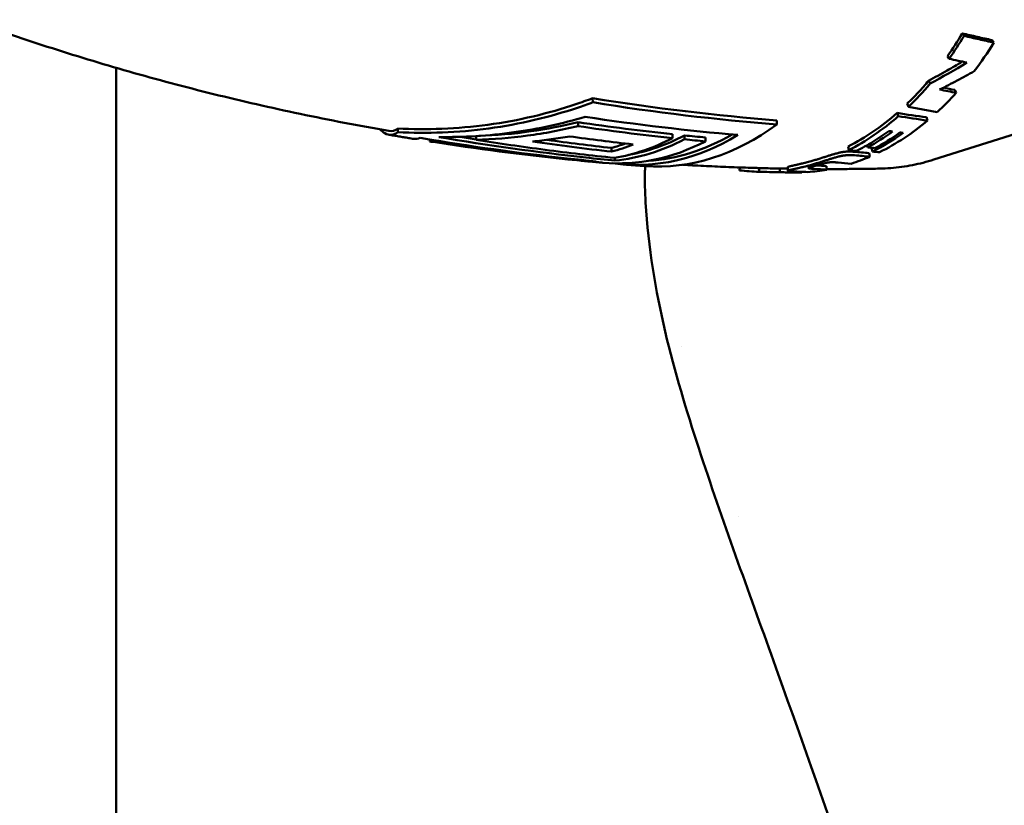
# Model space of a CAD drawing. Header units: millimetres. Extents: x 0 to 4686, y -120 to 1682.
# Tile 206 of 213: x 1299 to 1326, y 1349 to 1371. Entities that reach past the tile are written whole.
import ezdxf

# ---------------------------------------------------------------- set-up
doc = ezdxf.new("R2010")
doc.units = ezdxf.units.MM
doc.header["$LTSCALE"] = 2
doc.layers.add('Sichtbar (ISO)', color=7, linetype='Continuous', lineweight=50)

msp = doc.modelspace()

# ---------------------------------------------------------------- linework, layer by layer
at = {"layer": 'Sichtbar (ISO)'}
for p, q in [((1325.6022, 1369.974), (1325.6506, 1369.9061)), ((1324.3951, 1369.5426), (1324.44, 1369.4706)), ((1301.8599, 1327.9221), (1301.8599, 1369.222)), ((1324.5899, 1368.6249), (1324.6289, 1368.5447)), ((1314.7735, 1368.2878), (1314.7722, 1368.3996)), ((1323.3013, 1368.252), (1323.336, 1368.1681)), ((1323.0264, 1367.9992), (1323.0587, 1367.913)), ((1314.3777, 1367.6429), (1314.3766, 1367.7485)), ((1319.7667, 1367.6888), (1319.7655, 1367.799)), ((1323.8212, 1367.882), (1323.8531, 1367.7949)), ((1309.4948, 1367.4788), (1309.4937, 1367.5795)), ((1311.6143, 1367.2735), (1311.6132, 1367.3719)), ((1316.9411, 1367.3184), (1316.9399, 1367.4235)), ((1317.2616, 1367.2853), (1317.2604, 1367.3903)), ((1326.5755, 1367.5379), (1324.0241, 1366.7345)), ((1310.3607, 1367.2282), (1310.3601, 1367.2797)), ((1310.4922, 1367.2234), (1310.4918, 1367.258)), ((1317.8301, 1367.2307), (1317.8289, 1367.3356)), ((1322.2146, 1367.1278), (1322.2287, 1367.0668)), ((1315.2874, 1366.9509), (1315.2863, 1367.0522)), ((1321.6954, 1367.088), (1321.7154, 1366.9934)), ((1322.2688, 1366.9108), (1322.2864, 1366.8147)), ((1322.3364, 1367.0493), (1322.3566, 1366.9544)), ((1314.2693, 1366.7284), (1314.2691, 1366.7476)), ((1315.3786, 1366.7101), (1315.3777, 1366.7849)), ((1321.1166, 1366.5621), (1321.1237, 1366.4628)), ((1318.7616, 1366.5231), (1318.756, 1366.4437)), ((1319.2866, 1366.5069), (1319.2844, 1366.407)), ((1319.8462, 1366.4932), (1319.8433, 1366.3947)), ((1320.0641, 1366.4331), (1320.0605, 1366.5329)), ((1320.2745, 1366.4114), (1320.2747, 1366.3952)), ((1320.4443, 1366.4042), (1320.4444, 1366.39)), ((1317.1917, 1361.6783), (1317.1918, 1361.6783)), ((1318.7322, 1357.0594), (1318.7322, 1357.0593))]:
    msp.add_line(p, q, dxfattribs=at)
for centre, major_axis, ratio, start_param, end_param in [((1319.5309, 1377.3543), (0.2702, 10.8475), 0.6604476, 3.9249719, 4.0034328), ((1319.5314, 1377.3536), (-0.2726, -10.9465), 0.6604476, 0.7833769, 0.8618477), ((1320.3546, 1377.3394), (0.1677, 10.9522), 0.6661443, 3.8755639, 3.9766329), ((1321.3924, 1375.9296), (10.5362, 6.8599), 0.5912208, 4.5708107, 4.6621801), ((1318.5851, 1442.8026), (21.5644, -73.0385), 0.6097533, 5.9508526, 5.9605113), ((1319.531, 1377.3547), (-0.2886, -10.9474), 0.6613538, 0.5927182, 0.6906652), ((1320.3552, 1377.3399), (0.1664, 10.9528), 0.665949, 3.7053442, 3.7902345), ((1317.9942, 1446.0847), (20.5316, -77.1535), 0.6045795, 5.9901978, 5.9990976), ((1317.7718, 1446.3047), (20.8227, -77.2573), 0.605132, 5.9916905, 5.9977869), ((1319.5315, 1377.3532), (-0.3019, -10.9451), 0.6624635, 0.3472809, 0.5491575), ((1319.1616, 1454.2183), (16.1867, -86.0775), 0.6309457, 6.0617772, 6.0758409), ((1319.3638, 1454.0245), (15.9116, -85.996), 0.6303526, 6.063123, 6.0772227), ((1316.6348, 1377.4017), (-0.1817, -10.8526), 0.6653497, 6.2464802, 6.7568299), ((1320.7307, 1480.571), (5.2041, -113.7624), 0.7458843, 6.1444491, 6.1647052), ((1316.0668, 1377.4112), (-0.1811, -10.8188), 0.6653497, 6.2036763, 6.6839156), ((1315.0024, 1377.4291), (-0.1782, -10.6419), 0.6653497, 0.1314367, 0.3496298), ((1316.0668, 1377.4112), (-0.1795, -10.7187), 0.6653497, 0.0546622, 0.380824), ((1319.855, 1377.3487), (-0.2489, -10.9504), 0.6638778, 0.3666476, 0.4669857), ((1320.1535, 1377.3435), (-0.1982, -10.9524), 0.6649779, 0.3343892, 0.4573234), ((1320.0613, 1377.3453), (-0.2142, -10.9522), 0.6646692, 0.3599592, 0.4603086), ((1310.3489, 1381.4494), (0.0905, -14.2311), 0.1440646, 6.2448334, 6.3089756), ((1318.5532, 1483.4694), (5.3451, -117.0121), 0.7458878, 6.1297003, 6.1730081), ((1320.1428, 1482.497), (5.2962, -115.88), 0.7458864, 6.1410254, 6.1658876), ((1320.1433, 1482.4538), (5.2868, -115.7359), 0.7458878, 6.1455572, 6.1658317), ((1315.5704, 1377.4195), (-0.1806, -10.7852), 0.6653497, 6.2356193, 6.6285917), ((1314.1141, 1377.4439), (-0.1769, -10.5646), 0.6653497, 0.1926436, 0.2469512), ((1314.1141, 1377.4439), (-0.1786, -10.6648), 0.6653497, 0.1912126, 0.2748942), ((1314.6821, 1377.4344), (-0.1794, -10.7156), 0.6653497, 0.1209826, 0.3474418), ((1315.0024, 1377.4291), (-0.1798, -10.7421), 0.6653497, 0.0778023, 0.3466639), ((1321.2705, 1478.6994), (5.1023, -111.6648), 0.7458872, 6.1739417, 6.1807616), ((1318.9285, 1458.7654), (10.9066, -91.738), 0.6293692, 6.1463063, 6.1533621), ((1319.0536, 1458.5955), (10.7288, -91.6746), 0.628506, 6.1472068, 6.1542757), ((1322.3206, 1367.1128), (1.4493, -0.1629), 0.038426, 4.6532389, 4.7887853), ((1320.1535, 1377.3435), (-0.1964, -10.8525), 0.6649779, 0.3343895, 0.3356638), ((1322.6972, 1368.0536), (6.3961, -0.6109), 0.1754537, 4.6758738, 4.7058245), ((1314.6821, 1377.4344), (-0.1794, -10.7156), 0.6653497, 6.2265356, 6.2504303), ((1315.0024, 1377.4291), (-0.1798, -10.7421), 0.6653497, 6.2056361, 6.29014), ((1318.8823, 1452.2314), (6.2548, -85.6348), 0.6026276, 6.2002735, 6.2055647), ((1318.5541, 1451.5636), (9.2022, -84.871), 0.6006869, 6.1601564, 6.1668775), ((1320.3555, 1377.339), (-0.1634, -10.9518), 0.665615, 0.2187454, 0.2904262), ((1319.5317, 1377.3537), (-0.3146, -10.9453), 0.6655575, 6.2197539, 6.2924143), ((1319.5317, 1377.3538), (-0.3117, -10.8454), 0.6655575, 0.0000006, 0.0092286), ((1319.6728, 1447.0235), (0.7554, -80.6296), 0.5844367, 6.258913, 6.2707722), ((1319.6794, 1447.2249), (0.7575, -80.7311), 0.5858581, 6.2588666, 6.2630664), ((1320.1635, 1377.3431), (-0.1981, -10.9521), 0.6653182, 6.2664157, 6.3256166), ((1320.1635, 1377.3429), (-0.1963, -10.852), 0.6653182, 6.2831847, 6.2963142), ((1319.2751, 1449.6915), (3.6042, -83.2829), 0.5932688, 6.2292641, 6.2371575), ((1320.3754, 1366.4881), (1.6202, -0.0491), 0.0592675, 4.6520201, 4.7567954), ((1320.3554, 1377.3399), (-0.1628, -10.9528), 0.6654469, 0.0561713, 0.1279091), ((1318.8836, 1452.0496), (6.2551, -85.553), 0.6013602, 6.1987003, 6.2054332), ((1322.5665, 1377.3024), (-0.181, -10.8108), 0.6653497, 0.0236332, 0.0236346)]:
    msp.add_ellipse(centre, major_axis=major_axis, ratio=ratio, start_param=start_param, end_param=end_param, dxfattribs=at)
for points, knots in [([(1297.8495, 1370.5274), (1298.5498, 1370.2746), (1299.2637, 1370.0303), (1300.7172, 1369.561), (1301.4567, 1369.336), (1302.959, 1368.9076), (1303.7218, 1368.7042), (1305.2684, 1368.321), (1306.0521, 1368.1412), (1307.6377, 1367.8071), (1308.4396, 1367.6528), (1309.2491, 1367.512)], [1.30537696, 1.30537696, 1.30537696, 1.30537696, 1.32936936, 1.32936936, 1.35336176, 1.35336176, 1.37735416, 1.37735416, 1.40134657, 1.40134657, 1.42533897, 1.42533897, 1.42533897, 1.42533897]), ([(1325.6022, 1369.974), (1325.4675, 1370.0028), (1325.3327, 1370.0324), (1325.0629, 1370.0933), (1324.928, 1370.1246), (1324.793, 1370.1567)], [0.00000381, 0.00000381, 0.00000381, 0.00000381, 0.06180907, 0.06180907, 0.12360971, 0.12360971, 0.12360971, 0.12360971]), ([(1324.793, 1370.1567), (1324.8011, 1370.1457), (1324.8091, 1370.1346), (1324.8253, 1370.1125), (1324.8334, 1370.1014), (1324.8415, 1370.0904)], [0.0000066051, 0.0000066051, 0.0000066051, 0.0000066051, 0.0050066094, 0.0050066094, 0.0100065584, 0.0100065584, 0.0100065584, 0.0100065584]), ([(1324.8415, 1370.0904), (1324.9765, 1370.058), (1325.1114, 1370.0265), (1325.3811, 1369.9651), (1325.5159, 1369.9352), (1325.6506, 1369.9061)], [0.00000103, 0.00000103, 0.00000103, 0.00000103, 0.06187341, 0.06187341, 0.12374583, 0.12374583, 0.12374583, 0.12374583]), ([(1324.793, 1369.3905), (1324.6559, 1369.3081), (1324.5178, 1369.2273), (1324.2141, 1369.0541), (1324.048, 1368.9623), (1323.8807, 1368.8728)], [0.00894715, 0.00894715, 0.00894715, 0.00894715, 0.05693623, 0.05693623, 0.11386516, 0.11386516, 0.11386516, 0.11386516]), ([(1325.1169, 1369.1324), (1324.9627, 1369.0456), (1324.8074, 1368.9606), (1324.4947, 1368.7945), (1324.3373, 1368.7133), (1324.179, 1368.6341)], [0.00000125, 0.00000125, 0.00000125, 0.00000125, 0.05311516, 0.05311516, 0.10622634, 0.10622634, 0.10622634, 0.10622634]), ([(1323.3013, 1368.252), (1323.4029, 1368.3504), (1323.5013, 1368.4506), (1323.6904, 1368.6532), (1323.7856, 1368.7605), (1323.8807, 1368.8728)], [3.16164381, 3.16164381, 3.16164381, 3.16164381, 3.21365705, 3.21365705, 3.26566382, 3.26566382, 3.26566382, 3.26566382]), ([(1323.8807, 1368.8728), (1323.8874, 1368.8598), (1323.8941, 1368.8468), (1323.9074, 1368.8207), (1323.9141, 1368.8077), (1323.9208, 1368.7947)], [0.000004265, 0.000004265, 0.000004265, 0.000004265, 0.005004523, 0.005004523, 0.01000443, 0.01000443, 0.01000443, 0.01000443]), ([(1314.7722, 1368.3996), (1314.6187, 1368.3414), (1314.4664, 1368.2867), (1313.5853, 1367.9895), (1312.7643, 1367.7921), (1311.1015, 1367.5671), (1310.2598, 1367.5393), (1309.4937, 1367.5795)], [-5.28346637, -5.28346637, -5.28346637, -5.28346637, -5.23461555, -5.23461555, -4.9967107, -4.9967107, -4.75880584, -4.75880584, -4.75880584, -4.75880584]), ([(1314.7735, 1368.2878), (1314.6362, 1368.2364), (1314.5001, 1368.1878), (1313.6274, 1367.8933), (1312.7982, 1367.6938), (1311.1188, 1367.4663), (1310.2686, 1367.4382), (1309.4948, 1367.4788)], [-5.33093204, -5.33093204, -5.33093204, -5.33093204, -5.28718827, -5.28718827, -5.0468966, -5.0468966, -4.80660492, -4.80660492, -4.80660492, -4.80660492]), ([(1324.1122, 1368.0228), (1323.983, 1368.0455), (1323.8537, 1368.0689), (1323.5949, 1368.1174), (1323.4655, 1368.1423), (1323.336, 1368.1681)], [0.00000196, 0.00000196, 0.00000196, 0.00000196, 0.06198638, 0.06198638, 0.12397, 0.12397, 0.12397, 0.12397]), ([(1310.6028, 1367.3479), (1311.2571, 1367.3397), (1311.9508, 1367.3789), (1313.3018, 1367.5675), (1313.9597, 1367.7135), (1314.5719, 1367.8946)], [-1.69019731, -1.69019731, -1.69019731, -1.69019731, -1.49368407, -1.49368407, -1.303464, -1.303464, -1.303464, -1.303464]), ([(1321.6954, 1367.088), (1321.9328, 1367.2102), (1322.1617, 1367.3471), (1322.5892, 1367.6398), (1322.8085, 1367.8097), (1323.0264, 1367.9992)], [3.10832121, 3.10832121, 3.10832121, 3.10832121, 3.2136575, 3.2136575, 3.31899378, 3.31899378, 3.31899378, 3.31899378]), ([(1314.3777, 1367.6429), (1313.9245, 1367.5331), (1313.466, 1367.4474), (1312.5432, 1367.3243), (1312.079, 1367.2868), (1311.6143, 1367.2735)], [-0.28811262, -0.28811262, -0.28811262, -0.28811262, -0.14405598, -0.14405598, -0.00000487, -0.00000487, -0.00000487, -0.00000487]), ([(1314.3766, 1367.7485), (1313.9614, 1367.6476), (1313.5327, 1367.5635), (1312.6291, 1367.4345), (1312.1536, 1367.3941), (1311.69, 1367.377)], [-5.21516048, -5.21516048, -5.21516048, -5.21516048, -5.09157245, -5.09157245, -4.95641632, -4.95641632, -4.95641632, -4.95641632]), ([(1316.9411, 1367.3184), (1316.5134, 1367.3637), (1316.086, 1367.4133), (1315.2315, 1367.5215), (1314.8045, 1367.58), (1314.3777, 1367.6429)], [-0.34416555, -0.34416555, -0.34416555, -0.34416555, -0.17208358, -0.17208358, -0.00000205, -0.00000205, -0.00000205, -0.00000205]), ([(1322.548, 1366.9354), (1322.7739, 1367.0466), (1322.9962, 1367.1742), (1323.432, 1367.4612), (1323.6453, 1367.6204), (1323.8531, 1367.7949)], [0.000001, 0.000001, 0.000001, 0.000001, 0.10671312, 0.10671312, 0.21342521, 0.21342521, 0.21342521, 0.21342521]), ([(1309.4948, 1367.4788), (1309.3839, 1367.3978), (1309.2611, 1367.3815), (1309.0961, 1367.4756), (1309.0534, 1367.5105), (1309.0114, 1367.5545)], [-1.7242395, -1.7242395, -1.7242395, -1.7242395, -1.48394782, -1.48394782, -1.40013274, -1.40013274, -1.40013274, -1.40013274]), ([(1309.2479, 1367.4107), (1309.2928, 1367.4029), (1309.3376, 1367.3951), (1309.4273, 1367.3797), (1309.4722, 1367.3721), (1309.562, 1367.3568), (1309.607, 1367.3493), (1309.6969, 1367.3342), (1309.7419, 1367.3267), (1309.8319, 1367.3118), (1309.8769, 1367.3044), (1309.9219, 1367.297)], [1.425497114, 1.425497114, 1.425497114, 1.425497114, 1.4268234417, 1.4268234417, 1.4281497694, 1.4281497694, 1.4294760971, 1.4294760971, 1.4308024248, 1.4308024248, 1.4321287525, 1.4321287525, 1.4321287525, 1.4321287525]), ([(1313.1395, 1367.2262), (1313.3087, 1367.2428), (1313.4776, 1367.2627), (1313.8146, 1367.3089), (1313.9827, 1367.3353), (1314.1503, 1367.3648)], [-0.10548682, -0.10548682, -0.10548682, -0.10548682, -0.05274396, -0.05274396, -0.000001, -0.000001, -0.000001, -0.000001]), ([(1321.9215, 1366.9701), (1322.072, 1367.0457), (1322.2209, 1367.1287), (1322.5151, 1367.3089), (1322.6603, 1367.4061), (1322.8034, 1367.5104)], [0.000001, 0.000001, 0.000001, 0.000001, 0.0712682, 0.0712682, 0.14253355, 0.14253355, 0.14253355, 0.14253355]), ([(1322.9055, 1367.4963), (1322.8885, 1367.4987), (1322.8715, 1367.501), (1322.8374, 1367.5057), (1322.8204, 1367.508), (1322.8034, 1367.5104)], [-0.015941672, -0.015941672, -0.015941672, -0.015941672, -0.007972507, -0.007972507, -0.000003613, -0.000003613, -0.000003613, -0.000003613]), ([(1323.1915, 1367.4583), (1323.1768, 1367.4602), (1323.1621, 1367.4621), (1323.1327, 1367.466), (1323.1179, 1367.4679), (1323.1032, 1367.4698)], [-0.013795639, -0.013795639, -0.013795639, -0.013795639, -0.006899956, -0.006899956, -0.000003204, -0.000003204, -0.000003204, -0.000003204]), ([(1310.0965, 1367.3241), (1311.4328, 1367.0968), (1312.7656, 1366.9111), (1314.3458, 1366.7389), (1314.6094, 1366.7118), (1314.8722, 1366.6864)], [-6.0124692, -6.0124692, -6.0124692, -6.0124692, -5.51822151, -5.51822151, -5.41896769, -5.41896769, -5.41896769, -5.41896769]), ([(1315.3786, 1366.7101), (1315.1177, 1366.7354), (1314.856, 1366.7623), (1313.2758, 1366.9344), (1311.9411, 1367.1203), (1310.6028, 1367.3479)], [-13.53394027, -13.53394027, -13.53394027, -13.53394027, -13.43540674, -13.43540674, -12.94046322, -12.94046322, -12.94046322, -12.94046322]), ([(1311.6143, 1367.2735), (1312.2383, 1367.1737), (1312.8629, 1367.083), (1314.113, 1366.9193), (1314.7386, 1366.8465), (1315.3645, 1366.7827)], [-0.50366812, -0.50366812, -0.50366812, -0.50366812, -0.25183505, -0.25183505, -0.00000099, -0.00000099, -0.00000099, -0.00000099]), ([(1321.8549, 1366.9489), (1321.8423, 1366.9501), (1321.8297, 1366.9511), (1321.8172, 1366.952), (1321.8089, 1366.9526), (1321.8007, 1366.9531), (1321.7925, 1366.9535), (1321.7874, 1366.9537), (1321.7824, 1366.9539), (1321.7774, 1366.9541), (1321.7619, 1366.9547), (1321.7464, 1366.955), (1321.731, 1366.955), (1321.7166, 1366.955), (1321.7023, 1366.9547), (1321.6879, 1366.9541), (1321.6818, 1366.9538), (1321.6757, 1366.9535), (1321.6696, 1366.9532), (1321.6588, 1366.9526), (1321.648, 1366.9518), (1321.6373, 1366.9508), (1321.628, 1366.95), (1321.6186, 1366.9491), (1321.6093, 1366.9481), (1321.6006, 1366.9471), (1321.5919, 1366.946), (1321.5833, 1366.9449), (1321.5721, 1366.9434), (1321.5609, 1366.9417), (1321.5498, 1366.94), (1321.5421, 1366.9387), (1321.5344, 1366.9374), (1321.5266, 1366.9361), (1321.5146, 1366.9339), (1321.5025, 1366.9316), (1321.4902, 1366.9291), (1321.4837, 1366.9277), (1321.4772, 1366.9263), (1321.4706, 1366.9249), (1321.4567, 1366.9219), (1321.4426, 1366.9186), (1321.4281, 1366.9151), (1321.4243, 1366.9142), (1321.4205, 1366.9132), (1321.4167, 1366.9123), (1321.3989, 1366.9079), (1321.3806, 1366.9031), (1321.3618, 1366.8979), (1321.3471, 1366.8939), (1321.332, 1366.8896), (1321.3167, 1366.8852), (1321.3083, 1366.8828), (1321.2999, 1366.8803), (1321.2915, 1366.8778), (1321.2844, 1366.8757), (1321.2772, 1366.8735), (1321.27, 1366.8714), (1321.2528, 1366.8662), (1321.2354, 1366.8608), (1321.2177, 1366.8553), (1321.205, 1366.8513), (1321.1922, 1366.8473), (1321.1792, 1366.8432), (1321.1663, 1366.8391), (1321.1532, 1366.8349), (1321.14, 1366.8307), (1321.1222, 1366.825), (1321.1041, 1366.8192), (1321.0856, 1366.8133), (1321.0764, 1366.8103), (1321.0671, 1366.8073), (1321.0578, 1366.8043), (1321.0509, 1366.8021), (1321.044, 1366.7999), (1321.037, 1366.7977), (1321.0208, 1366.7925), (1321.0043, 1366.7872), (1320.9875, 1366.7819), (1320.9818, 1366.78), (1320.9761, 1366.7782), (1320.9703, 1366.7764), (1320.9594, 1366.7729), (1320.9483, 1366.7694), (1320.9371, 1366.7659), (1320.9202, 1366.7606), (1320.9031, 1366.7553), (1320.8856, 1366.7499), (1320.8825, 1366.749), (1320.8795, 1366.748), (1320.8765, 1366.7471), (1320.8621, 1366.7427), (1320.8476, 1366.7382), (1320.8328, 1366.7338), (1320.814, 1366.7281), (1320.7947, 1366.7224), (1320.775, 1366.7166), (1320.7579, 1366.7115), (1320.7404, 1366.7065), (1320.7225, 1366.7014), (1320.7036, 1366.696), (1320.6844, 1366.6906), (1320.6647, 1366.6852)], [0, 0, 0, 0, 0.0375955, 0.0375955, 0.0375955, 0.0625, 0.0625, 0.0625, 0.0778182, 0.0778182, 0.0778182, 0.125, 0.125, 0.125, 0.1688016, 0.1688016, 0.1688016, 0.1875, 0.1875, 0.1875, 0.2208228, 0.2208228, 0.2208228, 0.25, 0.25, 0.25, 0.2773101, 0.2773101, 0.2773101, 0.3125, 0.3125, 0.3125, 0.3368779, 0.3368779, 0.3368779, 0.375, 0.375, 0.375, 0.3950844, 0.3950844, 0.3950844, 0.4375, 0.4375, 0.4375, 0.4485332, 0.4485332, 0.4485332, 0.5, 0.5, 0.5, 0.5404689, 0.5404689, 0.5404689, 0.5625, 0.5625, 0.5625, 0.58098, 0.58098, 0.58098, 0.625, 0.625, 0.625, 0.6563754, 0.6563754, 0.6563754, 0.6875, 0.6875, 0.6875, 0.7292223, 0.7292223, 0.7292223, 0.75, 0.75, 0.75, 0.7651788, 0.7651788, 0.7651788, 0.8005315, 0.8005315, 0.8005315, 0.8125, 0.8125, 0.8125, 0.8351578, 0.8351578, 0.8351578, 0.8691339, 0.8691339, 0.8691339, 0.875, 0.875, 0.875, 0.9025517, 0.9025517, 0.9025517, 0.9375, 0.9375, 0.9375, 0.9679058, 0.9679058, 0.9679058, 1, 1, 1, 1]), ([(1320.6751, 1366.5868), (1320.695, 1366.5923), (1320.7144, 1366.5977), (1320.7335, 1366.6032), (1320.7514, 1366.6083), (1320.7691, 1366.6134), (1320.7864, 1366.6185), (1320.8063, 1366.6243), (1320.8257, 1366.6301), (1320.8447, 1366.6359), (1320.8597, 1366.6404), (1320.8744, 1366.6449), (1320.8889, 1366.6493), (1320.8919, 1366.6503), (1320.895, 1366.6512), (1320.898, 1366.6522), (1320.9157, 1366.6576), (1320.933, 1366.663), (1320.95, 1366.6683), (1320.9614, 1366.6719), (1320.9728, 1366.6755), (1320.984, 1366.6791), (1320.9896, 1366.6809), (1320.9952, 1366.6826), (1321.0008, 1366.6844), (1321.0178, 1366.6898), (1321.0344, 1366.6951), (1321.0508, 1366.7004), (1321.0582, 1366.7028), (1321.0656, 1366.7051), (1321.0729, 1366.7075), (1321.0819, 1366.7104), (1321.0909, 1366.7133), (1321.0998, 1366.7161), (1321.116, 1366.7213), (1321.1319, 1366.7265), (1321.1476, 1366.7315), (1321.1507, 1366.7325), (1321.1537, 1366.7334), (1321.1567, 1366.7344), (1321.1693, 1366.7384), (1321.1818, 1366.7424), (1321.1941, 1366.7463), (1321.2083, 1366.7508), (1321.2223, 1366.7552), (1321.2361, 1366.7596), (1321.2529, 1366.7648), (1321.2693, 1366.7698), (1321.2856, 1366.7748), (1321.2944, 1366.7774), (1321.3032, 1366.7801), (1321.3119, 1366.7827), (1321.3189, 1366.7847), (1321.3258, 1366.7867), (1321.3326, 1366.7887), (1321.3502, 1366.7938), (1321.3676, 1366.7987), (1321.3846, 1366.8034), (1321.4012, 1366.8079), (1321.4174, 1366.8121), (1321.4333, 1366.8161), (1321.4401, 1366.8178), (1321.4469, 1366.8194), (1321.4536, 1366.821), (1321.4651, 1366.8238), (1321.4764, 1366.8264), (1321.4875, 1366.8288), (1321.4978, 1366.8311), (1321.5079, 1366.8332), (1321.5178, 1366.8352), (1321.5266, 1366.8369), (1321.5353, 1366.8385), (1321.5438, 1366.8401), (1321.5554, 1366.8421), (1321.5668, 1366.844), (1321.5781, 1366.8457), (1321.5857, 1366.8469), (1321.5932, 1366.848), (1321.6007, 1366.849), (1321.6127, 1366.8506), (1321.6245, 1366.852), (1321.6364, 1366.8532), (1321.6426, 1366.8539), (1321.6488, 1366.8545), (1321.6549, 1366.855), (1321.6681, 1366.8562), (1321.6813, 1366.8571), (1321.6946, 1366.8578), (1321.6983, 1366.858), (1321.702, 1366.8581), (1321.7056, 1366.8583), (1321.7216, 1366.859), (1321.7376, 1366.8592), (1321.7536, 1366.8592), (1321.7675, 1366.8592), (1321.7813, 1366.8589), (1321.7952, 1366.8584), (1321.8011, 1366.8581), (1321.807, 1366.8579), (1321.8129, 1366.8576), (1321.8203, 1366.8572), (1321.8277, 1366.8567), (1321.8351, 1366.8562), (1321.8476, 1366.8553), (1321.8602, 1366.8543), (1321.8727, 1366.853)], [0, 0, 0, 0, 0.0321543, 0.0321543, 0.0321543, 0.0625, 0.0625, 0.0625, 0.0974823, 0.0974823, 0.0974823, 0.125, 0.125, 0.125, 0.1308104, 0.1308104, 0.1308104, 0.1646402, 0.1646402, 0.1646402, 0.1875, 0.1875, 0.1875, 0.1990559, 0.1990559, 0.1990559, 0.2341247, 0.2341247, 0.2341247, 0.25, 0.25, 0.25, 0.2697136, 0.2697136, 0.2697136, 0.3055872, 0.3055872, 0.3055872, 0.3125, 0.3125, 0.3125, 0.3415547, 0.3415547, 0.3415547, 0.375, 0.375, 0.375, 0.4154893, 0.4154893, 0.4154893, 0.4375, 0.4375, 0.4375, 0.4550129, 0.4550129, 0.4550129, 0.5, 0.5, 0.5, 0.543666, 0.543666, 0.543666, 0.5625, 0.5625, 0.5625, 0.5949144, 0.5949144, 0.5949144, 0.625, 0.625, 0.625, 0.6515594, 0.6515594, 0.6515594, 0.6875, 0.6875, 0.6875, 0.7115294, 0.7115294, 0.7115294, 0.75, 0.75, 0.75, 0.7699541, 0.7699541, 0.7699541, 0.8125, 0.8125, 0.8125, 0.8242378, 0.8242378, 0.8242378, 0.875, 0.875, 0.875, 0.9188597, 0.9188597, 0.9188597, 0.9375, 0.9375, 0.9375, 0.9607315, 0.9607315, 0.9607315, 1, 1, 1, 1]), ([(1321.9215, 1366.9701), (1321.8986, 1366.9726), (1321.8757, 1366.9751), (1321.8528, 1366.9777), (1321.8299, 1366.9803), (1321.807, 1366.9829), (1321.7841, 1366.9855), (1321.7612, 1366.9881), (1321.7383, 1366.9908), (1321.7154, 1366.9934)], [0, 0, 0, 0, 0.33333333, 0.33333333, 0.33333333, 0.66666667, 0.66666667, 0.66666667, 0.99999728, 0.99999728, 0.99999728, 0.99999728]), ([(1314.4415, 1366.7086), (1314.4819, 1366.7047), (1314.5224, 1366.7008), (1314.6033, 1366.6931), (1314.6438, 1366.6893), (1314.7247, 1366.6817), (1314.7652, 1366.6779), (1314.8462, 1366.6705), (1314.8867, 1366.6668), (1314.9678, 1366.6595), (1315.0083, 1366.6559), (1315.0488, 1366.6523)], [1.4758834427, 1.4758834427, 1.4758834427, 1.4758834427, 1.477044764, 1.477044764, 1.4782060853, 1.4782060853, 1.4793674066, 1.4793674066, 1.4805287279, 1.4805287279, 1.4816900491, 1.4816900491, 1.4816900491, 1.4816900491]), ([(1315.58, 1366.6074), (1315.6205, 1366.6041), (1315.661, 1366.6009), (1315.7421, 1366.5945), (1315.7826, 1366.5913), (1315.8637, 1366.585), (1315.9042, 1366.5819), (1315.9854, 1366.5758), (1316.0259, 1366.5728), (1316.1071, 1366.5668), (1316.1476, 1366.5638), (1316.1882, 1366.5609)], [1.4867578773, 1.4867578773, 1.4867578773, 1.4867578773, 1.4879164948, 1.4879164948, 1.4890751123, 1.4890751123, 1.4902337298, 1.4902337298, 1.4913923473, 1.4913923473, 1.4925509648, 1.4925509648, 1.4925509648, 1.4925509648]), ([(1316.2078, 1365.5768), (1316.1906, 1365.8617), (1316.1861, 1366.148), (1316.1926, 1366.4762), (1316.1937, 1366.5181), (1316.195, 1366.5604)], [-0.35541192, -0.35541192, -0.35541192, -0.35541192, -0.24541052, -0.24541052, -0.22947604, -0.22947604, -0.22947604, -0.22947604]), ([(1317.2042, 1366.5953), (1317.2699, 1366.5915), (1317.3355, 1366.5879), (1317.603, 1366.5732), (1317.8049, 1366.5631), (1318.209, 1366.5444), (1318.4111, 1366.536), (1318.8154, 1366.5209), (1319.0177, 1366.5142), (1319.22, 1366.5084)], [1.50215114, 1.50215114, 1.50215114, 1.50215114, 1.504023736, 1.504023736, 1.509775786, 1.509775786, 1.515527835, 1.515527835, 1.521279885, 1.521279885, 1.521279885, 1.521279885]), ([(1320.6647, 1366.6852), (1320.6393, 1366.6782), (1320.6146, 1366.6715), (1320.5908, 1366.6653), (1320.5699, 1366.6598), (1320.5497, 1366.6545), (1320.53, 1366.6496), (1320.5274, 1366.6489), (1320.5247, 1366.6482), (1320.5221, 1366.6476), (1320.5, 1366.642), (1320.4787, 1366.6368), (1320.4582, 1366.6318), (1320.4426, 1366.628), (1320.4273, 1366.6244), (1320.4126, 1366.6209), (1320.4077, 1366.6198), (1320.4029, 1366.6186), (1320.3981, 1366.6175), (1320.3783, 1366.6129), (1320.3593, 1366.6086), (1320.3411, 1366.6044), (1320.3309, 1366.6021), (1320.321, 1366.5999), (1320.3113, 1366.5978), (1320.3029, 1366.5959), (1320.2947, 1366.5941), (1320.2867, 1366.5923), (1320.2684, 1366.5882), (1320.2511, 1366.5845), (1320.2348, 1366.5809), (1320.2317, 1366.5802), (1320.2287, 1366.5796), (1320.2258, 1366.5789), (1320.2118, 1366.5759), (1320.1985, 1366.573), (1320.1861, 1366.5703), (1320.1755, 1366.568), (1320.1656, 1366.5658), (1320.1564, 1366.5637), (1320.1515, 1366.5626), (1320.1469, 1366.5615), (1320.1424, 1366.5605), (1320.1282, 1366.5572), (1320.1158, 1366.5542), (1320.1053, 1366.5515), (1320.0939, 1366.5486), (1320.0848, 1366.5459), (1320.0778, 1366.5435), (1320.0763, 1366.543), (1320.0749, 1366.5425), (1320.0736, 1366.542), (1320.0683, 1366.5399), (1320.0646, 1366.538), (1320.0625, 1366.5363), (1320.0618, 1366.5356), (1320.0612, 1366.535), (1320.0609, 1366.5344), (1320.0606, 1366.5339), (1320.0605, 1366.5334), (1320.0605, 1366.5329)], [0, 0, 0, 0, 0.04441827, 0.04441827, 0.04441827, 0.08333333, 0.08333333, 0.08333333, 0.08860025, 0.08860025, 0.08860025, 0.13286834, 0.13286834, 0.13286834, 0.16666667, 0.16666667, 0.16666667, 0.17783658, 0.17783658, 0.17783658, 0.22410905, 0.22410905, 0.22410905, 0.25, 0.25, 0.25, 0.27251164, 0.27251164, 0.27251164, 0.3238367, 0.3238367, 0.3238367, 0.33333333, 0.33333333, 0.33333333, 0.37844332, 0.37844332, 0.37844332, 0.41666667, 0.41666667, 0.41666667, 0.43667328, 0.43667328, 0.43667328, 0.5, 0.5, 0.5, 0.56863134, 0.56863134, 0.56863134, 0.58333333, 0.58333333, 0.58333333, 0.64417087, 0.64417087, 0.64417087, 0.66666667, 0.66666667, 0.66666667, 0.68413987, 0.68413987, 0.68413987, 0.68413987]), ([(1320.2111, 1366.4143), (1320.1919, 1366.4152), (1320.1749, 1366.4162), (1320.1597, 1366.4172), (1320.1539, 1366.4176), (1320.1484, 1366.4179), (1320.1431, 1366.4183), (1320.1331, 1366.4191), (1320.1242, 1366.4198), (1320.1162, 1366.4206), (1320.1088, 1366.4213), (1320.1023, 1366.4221), (1320.0966, 1366.4229), (1320.0917, 1366.4235), (1320.0874, 1366.4242), (1320.0837, 1366.4249), (1320.078, 1366.426), (1320.0736, 1366.4271), (1320.0704, 1366.4282), (1320.0686, 1366.4289), (1320.0672, 1366.4296), (1320.0661, 1366.4302), (1320.0641, 1366.4316), (1320.0636, 1366.4331), (1320.0645, 1366.4346), (1320.0649, 1366.4353), (1320.0655, 1366.4359), (1320.0663, 1366.4366), (1320.0685, 1366.4384), (1320.0723, 1366.4403), (1320.0777, 1366.4424), (1320.0791, 1366.4429), (1320.0805, 1366.4434), (1320.082, 1366.4439), (1320.0891, 1366.4463), (1320.0985, 1366.449), (1320.1101, 1366.452), (1320.1207, 1366.4547), (1320.1332, 1366.4577), (1320.1475, 1366.461), (1320.1521, 1366.4621), (1320.1569, 1366.4631), (1320.1618, 1366.4643), (1320.1712, 1366.4664), (1320.1812, 1366.4686), (1320.1918, 1366.4709), (1320.2044, 1366.4736), (1320.2178, 1366.4766), (1320.232, 1366.4797), (1320.235, 1366.4803), (1320.238, 1366.481), (1320.241, 1366.4816), (1320.2575, 1366.4852), (1320.275, 1366.489), (1320.2935, 1366.4931), (1320.3016, 1366.4949), (1320.3099, 1366.4967), (1320.3185, 1366.4986), (1320.3282, 1366.5008), (1320.3382, 1366.5031), (1320.3485, 1366.5054), (1320.3668, 1366.5095), (1320.386, 1366.5139), (1320.406, 1366.5186), (1320.4108, 1366.5197), (1320.4157, 1366.5208), (1320.4206, 1366.522), (1320.4356, 1366.5255), (1320.4509, 1366.5292), (1320.4667, 1366.533), (1320.4874, 1366.538), (1320.5089, 1366.5433), (1320.5312, 1366.5489), (1320.5339, 1366.5496), (1320.5365, 1366.5502), (1320.5392, 1366.5509), (1320.559, 1366.5559), (1320.5794, 1366.5612), (1320.6005, 1366.5667), (1320.6246, 1366.5731), (1320.6495, 1366.5798), (1320.6751, 1366.5868)], [0, 0, 0, 0, 0.0602433, 0.0602433, 0.0602433, 0.0833333, 0.0833333, 0.0833333, 0.126899, 0.126899, 0.126899, 0.1666667, 0.1666667, 0.1666667, 0.2000389, 0.2000389, 0.2000389, 0.25, 0.25, 0.25, 0.2776754, 0.2776754, 0.2776754, 0.3333333, 0.3333333, 0.3333333, 0.3560464, 0.3560464, 0.3560464, 0.4166667, 0.4166667, 0.4166667, 0.4312601, 0.4312601, 0.4312601, 0.5, 0.5, 0.5, 0.5631407, 0.5631407, 0.5631407, 0.5833333, 0.5833333, 0.5833333, 0.621429, 0.621429, 0.621429, 0.6666667, 0.6666667, 0.6666667, 0.6760657, 0.6760657, 0.6760657, 0.727423, 0.727423, 0.727423, 0.75, 0.75, 0.75, 0.7758587, 0.7758587, 0.7758587, 0.8221612, 0.8221612, 0.8221612, 0.8333333, 0.8333333, 0.8333333, 0.8671536, 0.8671536, 0.8671536, 0.9114338, 0.9114338, 0.9114338, 0.9166667, 0.9166667, 0.9166667, 0.9556109, 0.9556109, 0.9556109, 1, 1, 1, 1]), ([(1320.8281, 1366.5749), (1320.8127, 1366.5707), (1320.798, 1366.5668), (1320.7839, 1366.563), (1320.7804, 1366.5621), (1320.7769, 1366.5611), (1320.7734, 1366.5602), (1320.7638, 1366.5576), (1320.7546, 1366.5552), (1320.7457, 1366.5528), (1320.7386, 1366.5509), (1320.7318, 1366.549), (1320.7252, 1366.5472), (1320.7209, 1366.5461), (1320.7166, 1366.5449), (1320.7125, 1366.5438), (1320.7024, 1366.541), (1320.693, 1366.5383), (1320.6844, 1366.5358), (1320.6749, 1366.5331), (1320.6664, 1366.5305), (1320.6589, 1366.5281), (1320.6568, 1366.5274), (1320.6548, 1366.5267), (1320.6529, 1366.5261), (1320.6475, 1366.5243), (1320.6428, 1366.5226), (1320.6386, 1366.5209), (1320.636, 1366.5199), (1320.6336, 1366.5188), (1320.6314, 1366.5178), (1320.6286, 1366.5165), (1320.6263, 1366.5153), (1320.6244, 1366.5141), (1320.6227, 1366.513), (1320.6214, 1366.5119), (1320.6206, 1366.5109), (1320.6198, 1366.5098), (1320.6194, 1366.5088), (1320.6194, 1366.5079), (1320.6195, 1366.5069), (1320.6201, 1366.5059), (1320.6211, 1366.505), (1320.622, 1366.5042), (1320.6232, 1366.5034), (1320.6248, 1366.5027), (1320.6268, 1366.5017), (1320.6293, 1366.5008), (1320.6324, 1366.4999), (1320.6342, 1366.4994), (1320.6362, 1366.4989), (1320.6384, 1366.4984), (1320.6429, 1366.4974), (1320.6483, 1366.4964), (1320.6544, 1366.4954), (1320.6621, 1366.4943), (1320.6711, 1366.4931), (1320.681, 1366.492), (1320.6829, 1366.4918), (1320.6849, 1366.4916), (1320.6868, 1366.4914), (1320.6935, 1366.4907), (1320.7007, 1366.49), (1320.7082, 1366.4894), (1320.7144, 1366.4888), (1320.7209, 1366.4883), (1320.7275, 1366.4877), (1320.7314, 1366.4874), (1320.7353, 1366.4871), (1320.7393, 1366.4868), (1320.7506, 1366.4859), (1320.7625, 1366.4851), (1320.775, 1366.4843)], [0, 0, 0, 0, 0.0665163, 0.0665163, 0.0665163, 0.0833333, 0.0833333, 0.0833333, 0.129798, 0.129798, 0.129798, 0.1666667, 0.1666667, 0.1666667, 0.1909117, 0.1909117, 0.1909117, 0.25, 0.25, 0.25, 0.3152949, 0.3152949, 0.3152949, 0.3333333, 0.3333333, 0.3333333, 0.3838974, 0.3838974, 0.3838974, 0.4166667, 0.4166667, 0.4166667, 0.4595943, 0.4595943, 0.4595943, 0.5, 0.5, 0.5, 0.5403334, 0.5403334, 0.5403334, 0.5833333, 0.5833333, 0.5833333, 0.6202824, 0.6202824, 0.6202824, 0.6666667, 0.6666667, 0.6666667, 0.6937678, 0.6937678, 0.6937678, 0.75, 0.75, 0.75, 0.8200514, 0.8200514, 0.8200514, 0.8333333, 0.8333333, 0.8333333, 0.8788763, 0.8788763, 0.8788763, 0.9166667, 0.9166667, 0.9166667, 0.9383733, 0.9383733, 0.9383733, 1, 1, 1, 1]), ([(1321.4303, 1366.6558), (1321.4212, 1366.6567), (1321.4122, 1366.6575), (1321.4032, 1366.6583), (1321.3942, 1366.659), (1321.3853, 1366.6598), (1321.3763, 1366.6604), (1321.3674, 1366.6611), (1321.3584, 1366.6617), (1321.3495, 1366.6623), (1321.3405, 1366.6628), (1321.3315, 1366.6633), (1321.3225, 1366.6637), (1321.3135, 1366.664), (1321.3045, 1366.6643), (1321.2953, 1366.6645), (1321.2862, 1366.6647), (1321.277, 1366.6648), (1321.2675, 1366.6647), (1321.258, 1366.6646), (1321.2482, 1366.6644), (1321.238, 1366.6639), (1321.2277, 1366.6634), (1321.217, 1366.6627), (1321.2063, 1366.6618), (1321.1955, 1366.6609), (1321.1847, 1366.6597), (1321.1735, 1366.6583), (1321.1624, 1366.6569), (1321.1509, 1366.6552), (1321.14, 1366.6533), (1321.1292, 1366.6515), (1321.1189, 1366.6496), (1321.1095, 1366.6477), (1321.1, 1366.6458), (1321.0913, 1366.644), (1321.083, 1366.6421), (1321.0746, 1366.6403), (1321.0666, 1366.6384), (1321.0589, 1366.6366), (1321.0513, 1366.6347), (1321.044, 1366.6329), (1321.037, 1366.6312), (1321.03, 1366.6294), (1321.0232, 1366.6277), (1321.0166, 1366.626), (1321.01, 1366.6243), (1321.0036, 1366.6226), (1320.9974, 1366.6209), (1320.9911, 1366.6193), (1320.985, 1366.6176), (1320.979, 1366.616), (1320.9729, 1366.6144), (1320.967, 1366.6128), (1320.9612, 1366.6112), (1320.9553, 1366.6096), (1320.9495, 1366.6081), (1320.9438, 1366.6065), (1320.9381, 1366.6049), (1320.9324, 1366.6034), (1320.9268, 1366.6018), (1320.9211, 1366.6003), (1320.9155, 1366.5988), (1320.91, 1366.5972), (1320.9044, 1366.5957), (1320.8989, 1366.5942), (1320.8934, 1366.5927), (1320.8879, 1366.5912), (1320.8824, 1366.5896), (1320.8769, 1366.5882), (1320.8714, 1366.5867), (1320.866, 1366.5852), (1320.8606, 1366.5837), (1320.8551, 1366.5822), (1320.8497, 1366.5807), (1320.8443, 1366.5793), (1320.8389, 1366.5778), (1320.8335, 1366.5763), (1320.8281, 1366.5749)], [0, 0, 0, 0, 0.0384584, 0.0384584, 0.0384584, 0.0769201, 0.0769201, 0.0769201, 0.1153817, 0.1153817, 0.1153817, 0.1538434, 0.1538434, 0.1538434, 0.1923051, 0.1923051, 0.1923051, 0.2307667, 0.2307667, 0.2307667, 0.2692284, 0.2692284, 0.2692284, 0.3076901, 0.3076901, 0.3076901, 0.3461517, 0.3461517, 0.3461517, 0.3846134, 0.3846134, 0.3846134, 0.423075, 0.423075, 0.423075, 0.4615367, 0.4615367, 0.4615367, 0.4999984, 0.4999984, 0.4999984, 0.53846, 0.53846, 0.53846, 0.5769217, 0.5769217, 0.5769217, 0.6153834, 0.6153834, 0.6153834, 0.653845, 0.653845, 0.653845, 0.6923067, 0.6923067, 0.6923067, 0.7307684, 0.7307684, 0.7307684, 0.76923, 0.76923, 0.76923, 0.8076917, 0.8076917, 0.8076917, 0.8461533, 0.8461533, 0.8461533, 0.884615, 0.884615, 0.884615, 0.9230767, 0.9230767, 0.9230767, 0.9615383, 0.9615383, 0.9615383, 1, 1, 1, 1]), ([(1324.0241, 1366.7345), (1323.9279, 1366.7042), (1323.8312, 1366.6766), (1323.637, 1366.6272), (1323.5395, 1366.6053), (1323.3439, 1366.5671), (1323.2457, 1366.5509), (1323.0491, 1366.5241), (1322.9505, 1366.5136), (1322.7531, 1366.4984), (1322.6543, 1366.4936), (1322.5555, 1366.4918)], [4.5356246, 4.5356246, 4.5356246, 4.5356246, 4.57455861, 4.57455861, 4.61349262, 4.61349262, 4.65242664, 4.65242664, 4.69136065, 4.69136065, 4.73029466, 4.73029466, 4.73029466, 4.73029466]), ([(1319.4853, 1366.5013), (1319.5174, 1366.5005), (1319.5495, 1366.4997), (1319.6138, 1366.4982), (1319.6459, 1366.4974), (1319.7102, 1366.496), (1319.7423, 1366.4953), (1319.8066, 1366.494), (1319.8387, 1366.4933), (1319.903, 1366.4921), (1319.9351, 1366.4915), (1319.9672, 1366.4909)], [1.5237938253, 1.5237938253, 1.5237938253, 1.5237938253, 1.5247070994, 1.5247070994, 1.5256203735, 1.5256203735, 1.5265336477, 1.5265336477, 1.5274469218, 1.5274469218, 1.5283601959, 1.5283601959, 1.5283601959, 1.5283601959]), ([(1321.1225, 1366.4795), (1321.128, 1366.4795), (1321.1336, 1366.4795), (1321.2966, 1366.4793), (1321.454, 1366.4796), (1321.7689, 1366.4812), (1321.9263, 1366.4826), (1322.241, 1366.4864), (1322.3983, 1366.4888), (1322.5555, 1366.4918)], [1.539304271, 1.539304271, 1.539304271, 1.539304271, 1.53946204, 1.53946204, 1.543937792, 1.543937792, 1.548413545, 1.548413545, 1.552889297, 1.552889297, 1.552889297, 1.552889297]), ([(1331.3056, 1311.6471), (1331.2774, 1313.3446), (1331.2441, 1315.0442), (1331.0743, 1318.0112), (1330.9173, 1319.2914), (1330.393, 1322.0197), (1330.0125, 1323.4351), (1329.1264, 1326.242), (1328.6181, 1327.6518), (1326.6091, 1333.263), (1325.1588, 1337.4307), (1322.3761, 1345.4733), (1321.0424, 1349.3374), (1318.9929, 1355.0541), (1318.2942, 1356.9406), (1316.9931, 1360.9274), (1316.3565, 1363.1161), (1316.2078, 1365.5769)], [0, 0, 0, 0, 0.5094559, 0.5094559, 0.8939617, 0.8939617, 1.3789092, 1.3789092, 1.9278409, 1.9278409, 3.572663, 3.572663, 5.1084231, 5.1084231, 5.8749357, 5.8749357, 6.6547799, 6.6547799, 6.6547799, 6.6547799])]:
    msp.add_open_spline(points, degree=3, knots=knots, dxfattribs=at)
for points in [[(1319.7655, 1367.799), (1318.1313, 1367.9286), (1316.4519, 1368.1258), (1314.7722, 1368.3996)], [(1319.7667, 1367.6888), (1318.1327, 1367.8181), (1316.4534, 1368.0148), (1314.7735, 1368.2878)], [(1314.5719, 1367.8946), (1315.9628, 1367.683), (1317.349, 1367.5202), (1318.708, 1367.4026)], [(1316.9399, 1367.4235), (1316.0914, 1367.5155), (1315.2353, 1367.6228), (1314.3766, 1367.7485)], [(1309.4937, 1367.5795), (1309.4165, 1367.5231), (1309.3336, 1367.4984), (1309.249, 1367.5125)], [(1317.2604, 1367.3903), (1317.4504, 1367.3715), (1317.6399, 1367.3536), (1317.8289, 1367.3356)], [(1309.9219, 1367.2976), (1309.9814, 1367.2882), (1310.0401, 1367.2979), (1310.0965, 1367.3241)], [(1314.0993, 1366.7427), (1312.8571, 1366.8696), (1311.6199, 1367.0295), (1310.3912, 1367.2219)], [(1311.6142, 1367.2841), (1311.4701, 1367.3064), (1311.326, 1367.3292), (1311.1819, 1367.3524)], [(1319.4828, 1366.4013), (1319.3942, 1366.4035), (1319.3057, 1366.4059), (1319.2171, 1366.4084)], [(1320.1927, 1366.3872), (1320.117, 1366.3883), (1320.0412, 1366.3895), (1319.9654, 1366.3909)], [(1320.1927, 1366.3872), (1320.2766, 1366.3859), (1320.3605, 1366.3869), (1320.4444, 1366.39)]]:
    msp.add_open_spline(points, degree=3, dxfattribs=at)

doc.saveas('drawing.dxf')
